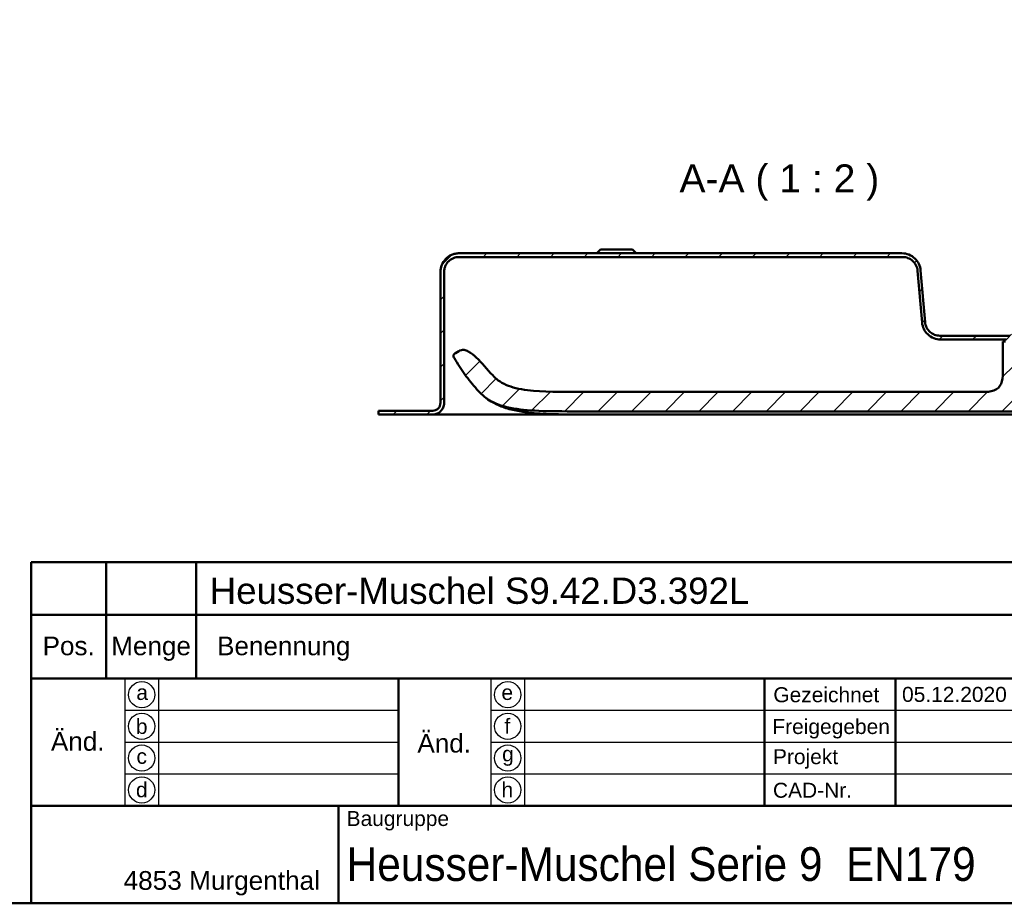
# Model space of a CAD drawing. Header units: millimetres. Extents: x 20 to 833, y 20 to 574.
# Tile 9 of 13: x 437 to 700, y 20 to 256. Entities that reach past the tile are written whole.
import ezdxf
from ezdxf.enums import TextEntityAlignment as Align

# ---------------------------------------------------------------- set-up
doc = ezdxf.new("R2010")
doc.units = ezdxf.units.MM
doc.header["$LTSCALE"] = 2
doc.layers.add('Schraffur', color=179, linetype='Continuous', lineweight=9, true_color=0x1e1e47)
for name, color, linetype, lineweight in [('Sichtbare Kanten(DIN)', 7, 'Continuous', 50), ('Skizziergeometrie(DIN)', 7, 'Continuous', 50), ('Skizzierlinie(DIN)', 7, 'Continuous', 25), ('Symbole(DIN)', 7, 'Continuous', 25)]:
    doc.layers.add(name, color=color, linetype=linetype, lineweight=lineweight)
doc.styles.add('Aktuell-DIN', font='arial.ttf')
doc.styles.add('Aktuell-DINGroßer Text', font='arial.ttf')
doc.styles.add('Textstil10', font='arial.ttf')
doc.styles.add('Textstil41', font='arial.ttf', dxfattribs={"width": 0.8})
doc.styles.add('Textstil83', font='arial.ttf', dxfattribs={"width": 0.8})

# ---------------------------------------------------------------- blocks, each defined once
blk = doc.blocks.new('Ränder Standardrahmen')
at = {"layer": 'Skizziergeometrie(DIN)', "flags": 128}
blk.add_lwpolyline([(10, 10), (10, 287), (410, 287), (410, 10), (10, 10)], dxfattribs=at)
blk = doc.blocks.new('Schriftfelder Heusser')
at = {"layer": 'Skizziergeometrie(DIN)'}
for p, q in [((101, 229.92), (101, 236.92)), ((101, 236.92), (291, 236.92)), ((111, 229.92), (111, 236.92)), ((123, 229.92), (123, 236.92)), ((101, 191.42), (101, 229.92)), ((101, 229.92), (291, 229.92)), ((111, 229.92), (111, 221.42)), ((123, 229.92), (123, 221.42)), ((101, 221.42), (291, 221.42)), ((150, 221.42), (150, 204.42)), ((198.85, 221.42), (198.85, 204.42)), ((216.35, 221.42), (216.35, 204.42)), ((101, 204.42), (291, 204.42)), ((142, 204.42), (142, 191.42)), ((291, 191.42), (101, 191.42))]:
    blk.add_line(p, q, dxfattribs=at)
at = {"layer": 'Skizzierlinie(DIN)'}
for p, q in [((113.5, 221.42), (113.5, 204.42)), ((118, 221.42), (118, 204.42)), ((162.35, 221.42), (162.35, 204.42)), ((166.85, 221.42), (166.85, 204.42)), ((113.5, 217.17), (150, 217.17)), ((162.35, 217.17), (278, 217.17)), ((113.5, 212.92), (150, 212.92)), ((162.35, 212.92), (278, 212.92)), ((113.5, 208.67), (150, 208.67)), ((162.35, 208.67), (278, 208.67))]:
    blk.add_line(p, q, dxfattribs=at)
for centre in [(115.75, 219.25), (164.6, 219.25), (115.75, 215.04), (164.6, 215.04), (115.75, 210.79), (164.6, 210.79), (115.75, 206.54), (164.6, 206.54)]:
    blk.add_circle(centre, 1.75, dxfattribs=at)
at = {"layer": 'Symbole(DIN)', "color": 179, "true_color": 0x262659, "style": 'Aktuell-DIN'}
for s, insert, char_height, attachment_point in [('Pos.', (106, 227), 2.489, 2), ('Menge', (117, 227), 2.489, 2), ('Benennung', (125.81, 225.38), 2.489, 4), ('\\fArial|b0|i0;a', (115.81, 219.53), 2, 5), ('\\fArial|b0|i0;e', (164.54, 219.53), 2, 5), ('\\fArial|b0|i0;Gezeichnet', (200.05, 219.23), 2, 4), ('\\fArial|b0|i0;b', (115.75, 215), 2, 5), ('\\fArial|b0|i0;f', (164.55, 215.06), 2, 5), ('\\fArial|b0|i0;Freigegeben', (199.92, 216), 2, 1), ('\\fArial|b0|i0;Projekt', (200, 211.98), 2, 1), ('\\fArial|b0|i0;c', (115.75, 211.01), 2, 5), ('\\fArial|b0|i0;g', (164.63, 211.05), 2, 5), ('\\fArial|b0|i0;d', (115.76, 206.55), 2, 5), ('\\fArial|b0|i0;h', (164.55, 206.57), 2, 5), ('\\fArial|b0|i0;CAD-Nr.', (200, 207.5), 2, 1), ('\\fArial|b0|i0;\\H2.0000;Baugruppe', (143.1, 203.73), 2, 1), ('\\fArial|b0|i0;\\H2.5000;4853 Murgenthal', (113.33, 192.46), 2.5, 7)]:
    blk.add_mtext(s, dxfattribs=dict(at, insert=insert, char_height=char_height, attachment_point=attachment_point))
at = {"layer": 'Symbole(DIN)', "color": 179, "true_color": 0x262659, "char_height": 2.489, "width": 12.3494, "attachment_point": 5, "style": 'Aktuell-DIN'}
for insert in [(107.21, 213), (156.12, 212.76)]:
    blk.add_mtext('Änd.', dxfattribs=dict(at, insert=insert))
at = {"layer": 'Symbole(DIN)', "color": 7, "insert": (143.1, 196.62), "char_height": 4.5, "width": 90.18, "attachment_point": 4, "style": 'Aktuell-DIN'}
blk.add_mtext('\\fArial|b0|i0;\\W0.90;\\H4.5000;Heusser-Muschel Serie 9  EN179', dxfattribs=at)
at = {"layer": 'Symbole(DIN)', "color": 179, "true_color": 0x262659, "style": 'Textstil10'}
blk.add_attdef('ERSTELLUNGSDATUM_001', (217.23, 218.29), '', height=2, dxfattribs=at)
at = {"layer": 'Symbole(DIN)', "color": 179, "true_color": 0x262659}
for tag, height, style, p in [('AUTOR', 2.49, 'Aktuell-DIN', (240.03, 219.26)), ('KONTROLLDATUM', 2, 'Textstil10', (217.42, 215.04)), ('KONTROLLIERT_VON', 2, 'Textstil10', (239.98, 215.05))]:
    blk.add_attdef(tag, text='', height=height, dxfattribs=dict(at, style=style)).set_placement(p, align=Align.MIDDLE_LEFT)
at = {"layer": 'Symbole(DIN)', "color": 7, "style": 'Textstil83', "width": 0.8}
blk.add_attdef('Anfänglicher_Ansichtsmaßstab_001', (281.57, 213.34), '', height=2.3, dxfattribs=at)
at = {"layer": 'Symbole(DIN)', "color": 179, "true_color": 0x262659, "style": 'Textstil10'}
blk.add_attdef('PROJEKT', text='', height=2, dxfattribs=at).set_placement((217.77, 209.72), align=Align.BOTTOM_LEFT)
at = {"layer": 'Symbole(DIN)', "color": 7, "style": 'Textstil41', "width": 0.8}
blk.add_attdef('STATUS', text='', height=5, dxfattribs=at).set_placement((284.53, 195.86), align=Align.MIDDLE_CENTER)

msp = doc.modelspace()

# ---------------------------------------------------------------- hatches: boundary and pattern name
at = {"layer": 'Schraffur'}
h = msp.add_hatch(dxfattribs=at)
h.set_pattern_fill('ANSI31', color=256, scale=50.8, style=0)
h.set_pattern_definition([(45, (0, 0), (-4.49013, 4.49013), [])])
edge = h.paths.add_edge_path()
edge.add_spline(control_points=[(736.212, 170.447), (736.49, 170.447), (736.767, 170.418), (737.303, 170.305), (737.56, 170.223), (738.29, 169.905), (738.727, 169.601), (739.447, 168.854), (739.729, 168.421), (740.114, 167.47), (740.212, 166.962), (740.212, 166.447)], knot_values=[-0.6314442, -0.6314442, -0.6314442, -0.6314442, -0.5478443, -0.5478443, -0.4667749, -0.4667749, -0.3085769, -0.3085769, -0.1547676, -0.1547676, 0, 0, 0, 0], degree=3, periodic=0)
edge.add_line((740.212, 166.447), (740.212, 153.447))
edge.add_spline(control_points=[(740.212, 153.447), (740.212, 153.238), (740.233, 153.03), (740.318, 152.628), (740.379, 152.435), (740.618, 151.888), (740.846, 151.56), (741.406, 151.02), (741.731, 150.809), (742.444, 150.52), (742.825, 150.447), (743.212, 150.447)], knot_values=[-0.4735831, -0.4735831, -0.4735831, -0.4735831, -0.4108832, -0.4108832, -0.3500812, -0.3500812, -0.2314327, -0.2314327, -0.1160757, -0.1160757, -0.0000071, -0.0000071, -0.0000071, -0.0000071], degree=3, periodic=0)
edge.add_line((743.212, 150.447), (746.712, 150.447))
edge.add_line((746.712, 150.447), (746.712, 151.417))
edge.add_line((746.712, 151.417), (745.712, 151.417))
edge.add_line((745.712, 151.417), (745.712, 151.447))
edge.add_line((745.712, 151.447), (743.212, 151.447))
edge.add_spline(control_points=[(743.212, 151.447), (743.073, 151.447), (742.934, 151.461), (742.666, 151.517), (742.537, 151.558), (742.172, 151.717), (741.954, 151.869), (741.594, 152.243), (741.453, 152.459), (741.261, 152.935), (741.212, 153.189), (741.212, 153.447)], knot_values=[-0.3157143, -0.3157143, -0.3157143, -0.3157143, -0.2739221, -0.2739221, -0.2333875, -0.2333875, -0.1542884, -0.1542884, -0.0773838, -0.0773838, 0, 0, 0, 0], degree=3, periodic=0)
edge.add_line((741.212, 153.447), (741.212, 166.447))
edge.add_spline(control_points=[(741.212, 166.447), (741.212, 166.794), (741.176, 167.14), (741.035, 167.811), (740.932, 168.132), (740.535, 169.045), (740.155, 169.59), (739.221, 170.49), (738.68, 170.843), (737.491, 171.324), (736.857, 171.447), (736.212, 171.447)], knot_values=[-0.7893052, -0.7893052, -0.7893052, -0.7893052, -0.6848053, -0.6848053, -0.5834686, -0.5834686, -0.3857211, -0.3857211, -0.1934595, -0.1934595, 0, 0, 0, 0], degree=3, periodic=0)
edge.add_line((736.212, 171.447), (727.212, 171.447))
edge.add_line((727.212, 171.447), (727.212, 172.947))
edge.add_line((727.212, 172.947), (726.712, 172.947))
edge.add_line((726.712, 172.947), (726.712, 169.647))
edge.add_line((726.712, 169.647), (726.212, 169.647))
edge.add_line((726.212, 169.647), (726.212, 170.447))
edge.add_line((726.212, 170.447), (723.212, 170.447))
edge.add_line((723.212, 170.447), (723.212, 169.647))
edge.add_line((723.212, 169.647), (723.962, 169.647))
edge.add_line((723.962, 169.647), (723.762, 169.447))
edge.add_line((723.762, 169.447), (723.762, 164.647))
edge.add_line((723.762, 164.647), (723.962, 164.447))
edge.add_line((723.962, 164.447), (723.712, 164.447))
edge.add_line((723.712, 164.447), (723.712, 169.247))
edge.add_line((723.712, 169.247), (723.512, 169.447))
edge.add_line((723.512, 169.447), (722.412, 169.447))
edge.add_line((722.412, 169.447), (722.212, 169.247))
edge.add_line((722.212, 169.247), (722.212, 170.647))
edge.add_line((722.212, 170.647), (723.962, 170.647))
edge.add_line((723.962, 170.647), (723.962, 171.547))
edge.add_line((723.962, 171.547), (721.762, 171.547))
edge.add_line((721.762, 171.547), (721.762, 170.647))
edge.add_line((721.762, 170.647), (721.312, 170.647))
edge.add_line((721.312, 170.647), (721.312, 171.747))
edge.add_line((721.312, 171.747), (722.212, 171.747))
edge.add_line((722.212, 171.747), (722.212, 172.447))
edge.add_line((722.212, 172.447), (721.212, 173.447))
edge.add_line((721.212, 173.447), (718.762, 173.447))
edge.add_line((718.762, 173.447), (718.762, 161.446))
edge.add_line((718.762, 161.446), (729.335, 161.446))
edge.add_spline(control_points=[(729.335, 161.446), (729.349, 161.446), (729.363, 161.448), (729.39, 161.453), (729.403, 161.457), (729.439, 161.473), (729.461, 161.489), (729.497, 161.526), (729.511, 161.548), (729.53, 161.595), (729.535, 161.621), (729.535, 161.646)], knot_values=[-0.0315719, -0.0315719, -0.0315719, -0.0315719, -0.0273918, -0.0273918, -0.0233382, -0.0233382, -0.0154284, -0.0154284, -0.0077381, -0.0077381, 0, 0, 0, 0], degree=3, periodic=0)
edge.add_line((729.535, 161.646), (729.535, 169.947))
edge.add_line((729.535, 169.947), (728.651, 169.947))
edge.add_line((728.651, 169.947), (728.651, 163.447))
edge.add_line((728.651, 163.447), (725.512, 163.447))
edge.add_line((725.512, 163.447), (725.712, 163.647))
edge.add_line((725.712, 163.647), (725.712, 164.247))
edge.add_line((725.712, 164.247), (725.512, 164.447))
edge.add_line((725.512, 164.447), (725.812, 164.447))
edge.add_line((725.812, 164.447), (725.812, 163.947))
edge.add_line((725.812, 163.947), (725.912, 163.847))
edge.add_line((725.912, 163.847), (728.012, 163.847))
edge.add_line((728.012, 163.847), (728.212, 164.047))
edge.add_line((728.212, 164.047), (728.212, 170.447))
edge.add_line((728.212, 170.447), (736.212, 170.447))
h.paths.add_polyline_path([(722.212, 163.647), (722.412, 163.447), (722.212, 163.447)], flags=0)
edge = h.paths.add_edge_path()
edge.add_spline(control_points=[(550.212, 188.447), (550.212, 188.725), (550.24, 189.002), (550.353, 189.538), (550.435, 189.795), (550.753, 190.525), (551.057, 190.961), (551.804, 191.681), (552.237, 191.964), (553.189, 192.349), (553.696, 192.447), (554.212, 192.447)], knot_values=[-0.6314442, -0.6314442, -0.6314442, -0.6314442, -0.5478443, -0.5478443, -0.4667749, -0.4667749, -0.3085769, -0.3085769, -0.1547676, -0.1547676, 0, 0, 0, 0], degree=3, periodic=0)
edge.add_line((554.212, 192.447), (672.614, 192.447))
edge.add_spline(control_points=[(672.614, 192.447), (673.102, 192.447), (673.582, 192.359), (674.477, 192.018), (674.884, 191.774), (675.626, 191.128), (675.946, 190.72), (676.413, 189.804), (676.554, 189.308), (676.599, 188.795)], knot_values=[-0.5965767, -0.5965767, -0.5965767, -0.5965767, -0.4502726, -0.4502726, -0.3087981, -0.3087981, -0.1544759, -0.1544759, 0, 0, 0, 0], degree=3, periodic=0)
edge.add_line((676.599, 188.795), (677.805, 175.011))
edge.add_spline(control_points=[(677.805, 175.011), (677.858, 174.404), (678.019, 173.815), (678.541, 172.738), (678.89, 172.258), (679.775, 171.404), (680.318, 171.05), (681.509, 170.569), (682.142, 170.447), (682.786, 170.447)], knot_values=[-0.7457209, -0.7457209, -0.7457209, -0.7457209, -0.5628408, -0.5628408, -0.3859976, -0.3859976, -0.1930948, -0.1930948, 0, 0, 0, 0], degree=3, periodic=0)
edge.add_line((682.786, 170.447), (700.212, 170.447))
edge.add_line((700.212, 170.447), (700.212, 164.047))
edge.add_line((700.212, 164.047), (700.412, 163.847))
edge.add_line((700.412, 163.847), (702.512, 163.847))
edge.add_line((702.512, 163.847), (702.612, 163.947))
edge.add_line((702.612, 163.947), (702.612, 164.447))
edge.add_line((702.612, 164.447), (702.912, 164.447))
edge.add_line((702.912, 164.447), (702.712, 164.247))
edge.add_line((702.712, 164.247), (702.712, 163.647))
edge.add_line((702.712, 163.647), (702.912, 163.447))
edge.add_line((702.912, 163.447), (700.051, 163.447))
edge.add_line((700.051, 163.447), (700.051, 169.947))
edge.add_line((700.051, 169.947), (699.349, 169.947))
edge.add_line((699.349, 169.947), (699.349, 162.435))
edge.add_spline(control_points=[(699.349, 162.435), (699.349, 161.308), (699.349, 160.225), (698.985, 158.843), (698.816, 158.428), (698.33, 157.71), (698.037, 157.422), (697.247, 156.905), (696.751, 156.73), (695.355, 156.435), (694.373, 156.435), (693.349, 156.435)], knot_values=[-1.1173827, -1.1173827, -1.1173827, -1.1173827, -0.7826773, -0.7826773, -0.6296804, -0.6296804, -0.4865248, -0.4865248, -0.3073079, -0.3073079, 0, 0, 0, 0], degree=3, periodic=0)
edge.add_line((693.349, 156.435), (587.497, 156.435))
edge.add_spline(control_points=[(587.497, 156.435), (581.484, 156.435), (576.487, 156.435), (570.164, 157.217), (568.326, 157.66), (565.076, 159.058), (564.06, 159.986), (563.188, 160.884)], knot_values=[-1.2266395, -1.2266395, -1.2266395, -1.2266395, -0.691815, -0.691815, -0.3753769, -0.3753769, 0, 0, 0, 0], degree=3, periodic=0)
edge.add_spline(control_points=[(563.188, 160.884), (561.665, 162.454), (560.304, 164.23), (558.22, 166.189), (557.449, 166.84), (556.296, 167.435), (555.916, 167.586), (555.218, 167.699), (554.987, 167.674), (554.541, 167.577), (554.34, 167.454), (554.168, 167.349)], knot_values=[-0.5002157, -0.5002157, -0.5002157, -0.5002157, -0.239433, -0.239433, -0.1386584, -0.1386584, -0.0961606, -0.0961606, -0.0604717, -0.0604717, 0, 0, 0, 0], degree=3, periodic=0)
edge.add_line((554.168, 167.349), (553.301, 166.819))
edge.add_spline(control_points=[(553.301, 166.819), (553.15, 166.726), (552.996, 166.632), (552.83, 166.463), (552.785, 166.404), (552.723, 166.275), (552.707, 166.21), (552.699, 166.054), (552.716, 165.968), (552.789, 165.743), (552.87, 165.602), (552.95, 165.463)], knot_values=[-0.173679, -0.173679, -0.173679, -0.173679, -0.1215687, -0.1215687, -0.0978776, -0.0978776, -0.0757948, -0.0757948, -0.0479673, -0.0479673, -0.0000083, -0.0000083, -0.0000083, -0.0000083], degree=3, periodic=0)
edge.add_spline(control_points=[(552.95, 165.463), (553.81, 163.966), (554.746, 162.516), (556.763, 159.728), (557.838, 158.397), (558.985, 157.123)], knot_values=[-1.0323292, -1.0323292, -1.0323292, -1.0323292, -0.5141271, -0.5141271, 0, 0, 0, 0], degree=3, periodic=0)
edge.add_spline(control_points=[(558.985, 157.123), (559.905, 156.101), (560.994, 154.978), (564.32, 153.121), (566.26, 152.483), (573.27, 151.262), (579.124, 151.262), (587.497, 151.262)], knot_values=[-5.3413361, -5.3413361, -5.3413361, -5.3413361, -3.87583, -3.87583, -2.5120678, -2.5120678, 0, 0, 0, 0], degree=3, periodic=0)
edge.add_line((587.497, 151.262), (714.351, 151.262))
edge.add_spline(control_points=[(714.351, 151.262), (715.531, 151.262), (716.71, 151.26), (718.977, 151.28), (720.221, 151.303), (721.353, 151.376)], knot_values=[-0.7098031, -0.7098031, -0.7098031, -0.7098031, -0.3402859, -0.3402859, 0, 0, 0, 0], degree=3, periodic=0)
edge.add_spline(control_points=[(721.353, 151.376), (721.842, 151.407), (722.334, 151.449), (723.259, 151.554), (723.7, 151.615), (724.135, 151.69)], knot_values=[-0.2798728, -0.2798728, -0.2798728, -0.2798728, -0.1329255, -0.1329255, -0.0006485, -0.0006485, -0.0006485, -0.0006485], degree=3, periodic=0)
edge.add_spline(control_points=[(724.135, 151.69), (724.731, 151.793), (725.36, 151.931), (726.64, 152.135), (727.275, 152.201), (727.912, 152.181)], knot_values=[-0.3871808, -0.3871808, -0.3871808, -0.3871808, -0.1911567, -0.1911567, -0.0000253, -0.0000253, -0.0000253, -0.0000253], degree=3, periodic=0)
edge.add_spline(control_points=[(727.912, 152.181), (727.971, 152.179), (728.017, 152.177), (728.112, 152.196), (728.154, 152.214), (728.207, 152.238)], knot_values=[-0.0353068, -0.0353068, -0.0353068, -0.0353068, -0.0174814, -0.0174814, 0, 0, 0, 0], degree=3, periodic=0)
edge.add_line((728.207, 152.238), (728.776, 152.495))
edge.add_spline(control_points=[(728.776, 152.495), (728.913, 152.557), (729.048, 152.618), (729.244, 152.745), (729.312, 152.803), (729.424, 152.945), (729.463, 153.026), (729.535, 153.282), (729.535, 153.473), (729.535, 153.671)], knot_values=[-0.1648838, -0.1648838, -0.1648838, -0.1648838, -0.1216166, -0.1216166, -0.0914552, -0.0914552, -0.0593217, -0.0593217, -0.0000025, -0.0000025, -0.0000025, -0.0000025], degree=3, periodic=0)
edge.add_line((729.535, 153.671), (729.535, 155.247))
edge.add_spline(control_points=[(729.535, 155.247), (729.535, 155.261), (729.534, 155.274), (729.528, 155.301), (729.524, 155.314), (729.508, 155.351), (729.493, 155.372), (729.456, 155.408), (729.434, 155.423), (729.386, 155.442), (729.361, 155.447), (729.335, 155.447)], knot_values=[-0.0315719, -0.0315719, -0.0315719, -0.0315719, -0.0273922, -0.0273922, -0.0233389, -0.0233389, -0.0154291, -0.0154291, -0.0077385, -0.0077385, 0, 0, 0, 0], degree=3, periodic=0)
edge.add_line((729.335, 155.447), (718.762, 155.447))
edge.add_line((718.762, 155.447), (718.762, 153.447))
edge.add_line((718.762, 153.447), (709.662, 153.447))
edge.add_line((709.662, 153.447), (709.662, 173.447))
edge.add_line((709.662, 173.447), (707.212, 173.447))
edge.add_line((707.212, 173.447), (706.212, 172.447))
edge.add_line((706.212, 172.447), (706.212, 171.747))
edge.add_line((706.212, 171.747), (707.112, 171.747))
edge.add_line((707.112, 171.747), (707.112, 170.647))
edge.add_line((707.112, 170.647), (706.212, 170.647))
edge.add_line((706.212, 170.647), (706.212, 169.247))
edge.add_line((706.212, 169.247), (706.012, 169.447))
edge.add_line((706.012, 169.447), (704.912, 169.447))
edge.add_line((704.912, 169.447), (704.712, 169.247))
edge.add_line((704.712, 169.247), (704.712, 164.447))
edge.add_line((704.712, 164.447), (704.462, 164.447))
edge.add_line((704.462, 164.447), (704.662, 164.647))
edge.add_line((704.662, 164.647), (704.662, 169.447))
edge.add_line((704.662, 169.447), (704.462, 169.647))
edge.add_line((704.462, 169.647), (705.212, 169.647))
edge.add_line((705.212, 169.647), (705.212, 170.447))
edge.add_line((705.212, 170.447), (702.212, 170.447))
edge.add_line((702.212, 170.447), (702.212, 169.647))
edge.add_line((702.212, 169.647), (701.712, 169.647))
edge.add_line((701.712, 169.647), (701.712, 172.947))
edge.add_line((701.712, 172.947), (701.212, 172.947))
edge.add_line((701.212, 172.947), (701.212, 171.447))
edge.add_line((701.212, 171.447), (682.582, 171.447))
edge.add_spline(control_points=[(682.582, 171.447), (682.093, 171.447), (681.611, 171.535), (680.714, 171.877), (680.307, 172.123), (679.565, 172.771), (679.246, 173.18), (678.781, 174.096), (678.641, 174.593), (678.597, 175.106)], knot_values=[-0.5973968, -0.5973968, -0.5973968, -0.5973968, -0.4506663, -0.4506663, -0.3087924, -0.3087924, -0.1544816, -0.1544816, 0, 0, 0, 0], degree=3, periodic=0)
edge.add_line((678.597, 175.106), (677.42, 188.872))
edge.add_spline(control_points=[(677.42, 188.872), (677.368, 189.481), (677.207, 190.072), (676.685, 191.153), (676.336, 191.634), (675.45, 192.489), (674.906, 192.843), (673.716, 193.324), (673.082, 193.447), (672.439, 193.447)], knot_values=[-0.7467461, -0.7467461, -0.7467461, -0.7467461, -0.5633329, -0.5633329, -0.3859905, -0.3859905, -0.193102, -0.193102, 0, 0, 0, 0], degree=3, periodic=0)
edge.add_line((672.439, 193.447), (554.212, 193.447))
edge.add_spline(control_points=[(554.212, 193.447), (553.864, 193.447), (553.518, 193.411), (552.847, 193.27), (552.526, 193.167), (551.614, 192.77), (551.068, 192.39), (550.168, 191.456), (549.815, 190.915), (549.334, 189.725), (549.212, 189.091), (549.212, 188.447)], knot_values=[-0.7893052, -0.7893052, -0.7893052, -0.7893052, -0.6848053, -0.6848053, -0.5834686, -0.5834686, -0.3857211, -0.3857211, -0.1934595, -0.1934595, 0, 0, 0, 0], degree=3, periodic=0)
edge.add_line((549.212, 188.447), (549.212, 153.447))
edge.add_spline(control_points=[(549.212, 153.447), (549.212, 153.307), (549.197, 153.169), (549.141, 152.901), (549.1, 152.772), (548.941, 152.407), (548.789, 152.189), (548.416, 151.829), (548.199, 151.688), (547.723, 151.495), (547.47, 151.447), (547.212, 151.447)], knot_values=[-0.3157221, -0.3157221, -0.3157221, -0.3157221, -0.2739221, -0.2739221, -0.2333875, -0.2333875, -0.1542884, -0.1542884, -0.0773838, -0.0773838, -0.000002, -0.000002, -0.000002, -0.000002], degree=3, periodic=0)
edge.add_line((547.212, 151.447), (532.712, 151.447))
edge.add_line((532.712, 151.447), (532.712, 150.447))
edge.add_line((532.712, 150.447), (547.212, 150.447))
edge.add_spline(control_points=[(547.212, 150.447), (547.42, 150.447), (547.628, 150.468), (548.03, 150.552), (548.223, 150.614), (548.77, 150.852), (549.098, 151.081), (549.638, 151.641), (549.849, 151.965), (550.138, 152.679), (550.212, 153.06), (550.212, 153.447)], knot_values=[-0.4735814, -0.4735814, -0.4735814, -0.4735814, -0.4108832, -0.4108832, -0.3500812, -0.3500812, -0.2314327, -0.2314327, -0.1160757, -0.1160757, 0, 0, 0, 0], degree=3, periodic=0)
edge.add_line((550.212, 153.447), (550.212, 188.447))
h.paths.add_polyline_path([(706.012, 163.447), (706.212, 163.647), (706.212, 163.447)], flags=0)

# ---------------------------------------------------------------- linework, layer by layer
at = {"layer": 'Sichtbare Kanten(DIN)'}
for p, q in [((672.439, 193.447), (554.212, 193.447)), ((554.212, 192.447), (672.614, 192.447)), ((591.962, 194.447), (590.962, 193.447)), ((591.962, 194.447), (600.462, 194.447)), ((600.462, 194.447), (601.462, 193.447)), ((549.212, 188.447), (549.212, 153.447)), ((549.212, 153.447), (549.212, 188.447)), ((550.212, 153.447), (550.212, 188.447)), ((676.599, 188.795), (677.805, 175.011)), ((678.597, 175.106), (677.42, 188.872)), ((701.212, 171.447), (682.582, 171.447)), ((682.786, 170.447), (700.212, 170.447)), ((700.051, 169.947), (699.349, 169.947)), ((699.349, 169.947), (699.349, 162.435)), ((554.168, 167.349), (553.301, 166.819)), ((693.349, 156.435), (587.497, 156.435)), ((549.212, 153.447), (549.212, 153.447)), ((547.212, 151.447), (532.712, 151.447)), ((532.712, 151.447), (532.712, 150.447)), ((532.712, 151.417), (532.712, 151.417)), ((532.712, 150.447), (532.712, 151.417)), ((532.712, 150.447), (547.212, 150.447)), ((547.236, 150.447), (572.75, 150.447)), ((572.75, 150.447), (717.673, 150.447)), ((587.497, 151.262), (714.351, 151.262))]:
    msp.add_line(p, q, dxfattribs=at)
for points, degree, knots in [([(554.212, 193.447), (553.864, 193.447), (553.518, 193.411), (552.847, 193.27), (552.526, 193.167), (551.614, 192.77), (551.068, 192.39), (550.168, 191.456), (549.815, 190.915), (549.334, 189.725), (549.212, 189.091), (549.212, 188.447)], 3, [-0.78930523, -0.78930523, -0.78930523, -0.78930523, -0.68480532, -0.68480532, -0.58346864, -0.58346864, -0.38572109, -0.38572109, -0.19345948, -0.19345948, 0, 0, 0, 0]), ([(550.212, 188.447), (550.212, 188.725), (550.24, 189.002), (550.353, 189.538), (550.435, 189.795), (550.753, 190.525), (551.057, 190.961), (551.804, 191.681), (552.237, 191.964), (553.189, 192.349), (553.696, 192.447), (554.212, 192.447)], 3, [-0.63144419, -0.63144419, -0.63144419, -0.63144419, -0.54784426, -0.54784426, -0.46677491, -0.46677491, -0.30857687, -0.30857687, -0.15476759, -0.15476759, 0, 0, 0, 0]), ([(677.42, 188.872), (677.368, 189.481), (677.207, 190.072), (676.685, 191.153), (676.336, 191.634), (675.45, 192.489), (674.906, 192.843), (673.716, 193.324), (673.082, 193.447), (672.439, 193.447)], 3, [-0.74674606, -0.74674606, -0.74674606, -0.74674606, -0.56333292, -0.56333292, -0.38599047, -0.38599047, -0.19310203, -0.19310203, -0.00000002, -0.00000002, -0.00000002, -0.00000002]), ([(672.614, 192.447), (673.102, 192.447), (673.582, 192.359), (674.477, 192.018), (674.884, 191.774), (675.626, 191.128), (675.946, 190.72), (676.413, 189.804), (676.554, 189.308), (676.599, 188.795)], 3, [-0.59657674, -0.59657674, -0.59657674, -0.59657674, -0.45027262, -0.45027262, -0.30879806, -0.30879806, -0.15447588, -0.15447588, 0, 0, 0, 0]), ([(677.805, 175.011), (677.858, 174.404), (678.019, 173.815), (678.541, 172.738), (678.89, 172.258), (679.775, 171.404), (680.318, 171.05), (681.509, 170.569), (682.142, 170.447), (682.786, 170.447)], 3, [-0.74572093, -0.74572093, -0.74572093, -0.74572093, -0.56284077, -0.56284077, -0.38599757, -0.38599757, -0.19309485, -0.19309485, 0, 0, 0, 0]), ([(682.582, 171.447), (682.093, 171.447), (681.611, 171.535), (680.714, 171.877), (680.307, 172.123), (679.565, 172.771), (679.246, 173.18), (678.781, 174.096), (678.641, 174.593), (678.597, 175.106)], 3, [-0.59739683, -0.59739683, -0.59739683, -0.59739683, -0.45066634, -0.45066634, -0.30879238, -0.30879238, -0.15448162, -0.15448162, 0, 0, 0, 0]), ([(553.301, 166.818), (553.15, 166.726), (552.996, 166.632), (552.83, 166.463), (552.785, 166.404), (552.723, 166.275), (552.707, 166.21), (552.699, 166.054), (552.716, 165.968), (552.789, 165.743), (552.87, 165.602), (552.95, 165.463)], 3, [-0.17367895, -0.17367895, -0.17367895, -0.17367895, -0.12156866, -0.12156866, -0.09787758, -0.09787758, -0.07579482, -0.07579482, -0.04796725, -0.04796725, -0.00000831, -0.00000831, -0.00000831, -0.00000831]), ([(563.188, 160.884), (561.665, 162.454), (560.304, 164.23), (558.22, 166.189), (557.449, 166.84), (556.296, 167.435), (555.916, 167.586), (555.218, 167.699), (554.987, 167.674), (554.541, 167.577), (554.34, 167.454), (554.168, 167.349)], 3, [-0.50021574, -0.50021574, -0.50021574, -0.50021574, -0.23943298, -0.23943298, -0.13865835, -0.13865835, -0.09616056, -0.09616056, -0.06047166, -0.06047166, 0, 0, 0, 0]), ([(552.95, 165.463), (553.81, 163.966), (554.746, 162.516), (556.763, 159.728), (557.838, 158.397), (558.985, 157.123)], 3, [-1.0323292, -1.0323292, -1.0323292, -1.0323292, -0.5141271, -0.5141271, 0, 0, 0, 0]), ([(587.497, 156.435), (581.484, 156.435), (576.487, 156.435), (570.164, 157.217), (568.326, 157.66), (565.076, 159.058), (564.06, 159.986), (563.188, 160.884)], 3, [-1.2266395, -1.2266395, -1.2266395, -1.2266395, -0.691815, -0.691815, -0.3753769, -0.3753769, 0, 0, 0, 0]), ([(699.349, 162.435), (699.349, 161.308), (699.349, 160.225), (698.985, 158.843), (698.816, 158.428), (698.33, 157.71), (698.037, 157.422), (697.247, 156.905), (696.751, 156.73), (695.355, 156.435), (694.373, 156.435), (693.349, 156.435)], 3, [-1.1173827, -1.1173827, -1.1173827, -1.1173827, -0.7826773, -0.7826773, -0.6296804, -0.6296804, -0.4865248, -0.4865248, -0.3073079, -0.3073079, 0, 0, 0, 0]), ([(558.985, 157.123), (559.905, 156.101), (560.994, 154.978), (564.32, 153.121), (566.26, 152.483), (573.27, 151.262), (579.124, 151.262), (587.497, 151.262)], 3, [-5.3413361, -5.3413361, -5.3413361, -5.3413361, -3.87583, -3.87583, -2.5120678, -2.5120678, 0, 0, 0, 0]), ([(559.427, 156.641), (560.424, 155.581), (561.566, 154.605), (562.823, 153.853), (563.651, 153.359), (564.523, 152.948), (565.42, 152.604), (565.998, 152.382), (566.586, 152.188), (567.18, 152.016), (567.775, 151.845), (568.376, 151.696), (568.981, 151.565), (569.586, 151.434), (570.194, 151.321), (570.805, 151.222), (571.416, 151.124), (572.029, 151.04), (572.643, 150.967), (576.944, 150.458), (581.302, 150.453), (585.64, 150.448), (586.259, 150.448), (586.879, 150.448), (587.497, 150.447)], 3, [0.0656897, 0.0656897, 0.0656897, 0.0656897, 0.5045898, 0.5045898, 0.5045898, 0.7934328, 0.7934328, 0.7934328, 0.979333, 0.979333, 0.979333, 1.1652333, 1.1652333, 1.1652333, 1.3511335, 1.3511335, 1.3511335, 1.5370338, 1.5370338, 1.5370338, 2.8383356, 2.8383356, 2.8383356, 3.024121, 3.024121, 3.024121, 3.024121]), ([(549.212, 153.447), (549.212, 153.307), (549.197, 153.169), (549.141, 152.901), (549.1, 152.772), (548.941, 152.407), (548.789, 152.189), (548.416, 151.829), (548.199, 151.688), (547.723, 151.495), (547.47, 151.447), (547.212, 151.447)], 3, [-0.31572209, -0.31572209, -0.31572209, -0.31572209, -0.27392213, -0.27392213, -0.23338746, -0.23338746, -0.15428844, -0.15428844, -0.07738379, -0.07738379, -0.00000195, -0.00000195, -0.00000195, -0.00000195]), ([(547.212, 150.447), (547.42, 150.447), (547.628, 150.468), (548.03, 150.552), (548.223, 150.614), (548.77, 150.852), (549.098, 151.081), (549.638, 151.641), (549.849, 151.965), (550.138, 152.679), (550.212, 153.06), (550.212, 153.447)], 3, [-0.47358135, -0.47358135, -0.47358135, -0.47358135, -0.41088319, -0.41088319, -0.35008119, -0.35008119, -0.23143265, -0.23143265, -0.11607569, -0.11607569, 0, 0, 0, 0]), ([(547.212, 150.447), (547.212, 150.447), (547.212, 150.447), (547.212, 150.447), (547.212, 150.447), (547.212, 150.447), (547.213, 150.447), (547.216, 150.447), (547.222, 150.447), (547.236, 150.447)], 3, [18.94311531, 18.94311531, 18.94311531, 18.94311531, 18.97893752, 18.97893752, 19.00893239, 19.00893239, 19.03892725, 19.03892725, 19.18890158, 19.18890158, 19.18890158, 19.18890158]), ([(587.498, 150.447), (587.498, 150.447), (589.084, 150.447), (592.255, 150.448), (598.596, 150.447), (608.109, 150.448), (620.799, 150.447), (635.066, 150.447), (650.919, 150.447), (666.785, 150.447), (682.642, 150.447), (695.318, 150.447), (704.871, 150.447), (711.204, 150.447), (714.349, 150.447)], 5, [0, 0, 0, 0, 0, 0, 0.0001149, 0.7929364, 1.585758, 3.1714011, 4.7570442, 6.3426873, 7.9283304, 9.5139735, 11.0996166, 12.6881676, 12.6881676, 12.6881676, 12.6881676, 12.6881676, 12.6881676])]:
    msp.add_open_spline(points, degree=degree, knots=knots, dxfattribs=at)

# ---------------------------------------------------------------- block references
at = {"xscale": 2, "yscale": 2, "zscale": 2}
msp.add_blockref('Ränder Standardrahmen', (0, 0), dxfattribs=at)
ref = msp.add_blockref('Schriftfelder Heusser', (238, -362.833), dxfattribs=dict(xscale=2, yscale=2, zscale=2))
ref.add_attrib('ERSTELLUNGSDATUM_001', '05.12.2020', (672.46, 73.748), dxfattribs={"layer": 'Symbole(DIN)', "color": 179, "true_color": 0x262659, "height": 4, "style": 'Textstil10'})

# ---------------------------------------------------------------- texts
at = {"layer": 'Symbole(DIN)', "color": 7, "insert": (613.038, 207.447), "char_height": 7.4676, "attachment_point": 7, "style": 'Aktuell-DINGroßer Text'}
msp.add_mtext('A-A ( 1 : 2 )', dxfattribs=at)
at = {"layer": 'Symbole(DIN)', "color": 7, "insert": (487.659, 106.906), "char_height": 7, "width": 144.02821, "attachment_point": 1, "style": 'Aktuell-DIN'}
msp.add_mtext('{\\fArial|b0|i0;\\H7.0000;Heusser-Muschel S9.42.D3.392L}', dxfattribs=at)

doc.saveas('drawing.dxf')
